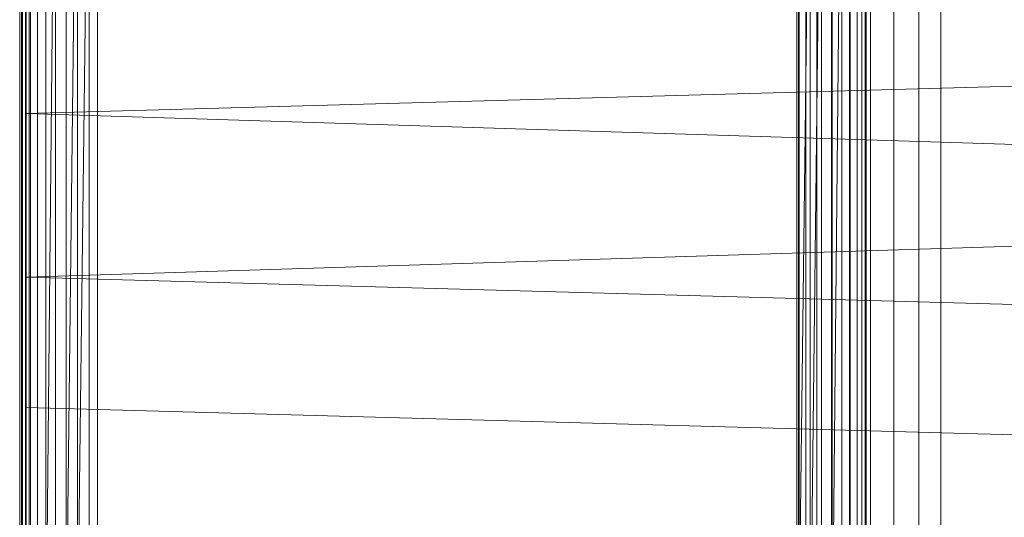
# Model space of a CAD drawing. Header units: metres. Extents: x 397.7 to 427.5, y 12.5 to 28.4.
# Tile 48 of 79: x 407.5527 to 407.7447, y 26.2484 to 26.3455. Entities that reach past the tile are written whole.
import ezdxf

# ---------------------------------------------------------------- set-up
doc = ezdxf.new("R2010")
doc.units = ezdxf.units.M
doc.layers.add('A-DETL-____-MBND', color=7, linetype='Continuous', lineweight=18)

# ---------------------------------------------------------------- blocks, each defined once
blk = doc.blocks.new('Family - Inodor P4-153813-07_CLI_AIGUA_P4')
at = {"layer": 'A-DETL-____-MBND', "color": 253, "true_color": 0xaaaaaa}
for p, q in [((0.00056, 0.01465), (0.00056, 0.38826)), ((0.00056, 0.01465), (0.00056, 0.38826)), ((0.16489, 0.38826), (0.16489, 0.01465)), ((0.16489, 0.38826), (0.16489, 0.01465)), ((0, 0.36417), (0, 0.03582)), ((0, 0.03582), (0, 0.36417)), ((0.00056, 0.36417), (0.00056, 0.03582)), ((0.00056, 0.03582), (0.00056, 0.36417)), ((0.15334, 0.36106), (0.15334, 0.04361)), ((0.15546, 0.36117), (0.15546, 0.04351)), ((0.15833, 0.36132), (0.15833, 0.04336)), ((0.16188, 0.3615), (0.16187, 0.04318)), ((0.16598, 0.36171), (0.16598, 0.04297)), ((0.17052, 0.36194), (0.17052, 0.04274)), ((0.17536, 0.36218), (0.17536, 0.04249)), ((0.17966, 0.04228), (0.17966, 0.3624)), ((0.15161, 0.36098), (0.15161, 0.0437)), ((0.15205, 0.361), (0.15205, 0.04368)), ((0.01521, 0.35403), (0.01521, 0.05064)), ((0.01521, 0.35403), (0.01521, 0.05064)), ((0.00036, 0.10805), (0.00036, 0.29485)), ((0.00036, 0.10805), (0.00036, 0.29485)), ((0.00056, 0.10805), (0.00056, 0.29485)), ((0.00056, 0.29485), (0.00056, 0.10805)), ((0.00056, 0.10805), (0.00056, 0.29485)), ((0.00116, 0.10805), (0.00116, 0.29485)), ((0.00116, 0.29485), (0.00116, 0.10805)), ((0.00116, 0.10805), (0.00116, 0.29485)), ((0.00213, 0.10805), (0.00213, 0.29485)), ((0.00213, 0.29485), (0.00213, 0.10805)), ((0.00213, 0.10805), (0.00213, 0.29485)), ((0.00345, 0.10805), (0.00345, 0.29485)), ((0.00345, 0.29485), (0.00345, 0.10805)), ((0.00345, 0.10805), (0.00345, 0.29485)), ((0.00508, 0.10805), (0.00508, 0.29485)), ((0.00508, 0.29485), (0.00508, 0.10805)), ((0.00696, 0.29485), (0.00508, 0.10805)), ((0.00508, 0.10805), (0.00508, 0.29485)), ((0.00508, 0.10805), (0.00696, 0.29485)), ((0.00696, 0.10805), (0.00696, 0.29485)), ((0.00696, 0.10805), (0.00696, 0.29485)), ((0.00696, 0.10805), (0.00696, 0.29485)), ((0.00904, 0.10805), (0.00904, 0.29485)), ((0.00904, 0.29485), (0.00904, 0.10805)), ((0.01126, 0.29485), (0.00904, 0.10805)), ((0.00904, 0.10805), (0.00904, 0.29485)), ((0.00904, 0.10805), (0.01126, 0.29485)), ((0.01126, 0.10805), (0.01126, 0.29485)), ((0.01354, 0.29485), (0.01126, 0.10805)), ((0.01126, 0.10805), (0.01126, 0.29485)), ((0.01126, 0.10805), (0.01126, 0.29485)), ((0.01126, 0.10805), (0.01354, 0.29485)), ((0.01354, 0.10805), (0.01354, 0.29485)), ((0.01354, 0.29485), (0.01354, 0.10805)), ((0.01354, 0.10805), (0.01354, 0.29485)), ((0.15191, 0.10805), (0.15191, 0.29485)), ((0.15191, 0.29485), (0.15191, 0.10805)), ((0.15419, 0.29485), (0.15191, 0.10805)), ((0.15191, 0.10805), (0.15191, 0.29485)), ((0.15191, 0.10805), (0.15419, 0.29485)), ((0.15419, 0.10805), (0.15419, 0.29485)), ((0.15641, 0.29485), (0.15419, 0.10805)), ((0.15419, 0.10805), (0.15419, 0.29485)), ((0.15419, 0.10805), (0.15419, 0.29485)), ((0.15419, 0.10805), (0.15641, 0.29485)), ((0.15641, 0.10805), (0.15641, 0.29485)), ((0.15641, 0.10805), (0.15641, 0.29485)), ((0.15641, 0.10805), (0.15641, 0.29485)), ((0.15849, 0.10805), (0.15849, 0.29485)), ((0.15849, 0.29485), (0.15849, 0.10805)), ((0.16037, 0.29485), (0.15849, 0.10805)), ((0.15849, 0.10805), (0.15849, 0.29485)), ((0.15849, 0.10805), (0.16037, 0.29485)), ((0.16037, 0.10805), (0.16037, 0.29485)), ((0.16037, 0.10805), (0.16037, 0.29485)), ((0.16037, 0.10805), (0.16037, 0.29485)), ((0.162, 0.10805), (0.162, 0.29485)), ((0.162, 0.29485), (0.162, 0.10805)), ((0.162, 0.10805), (0.162, 0.29485)), ((0.16332, 0.10805), (0.16332, 0.29485)), ((0.16332, 0.29485), (0.16332, 0.10805)), ((0.16332, 0.10805), (0.16332, 0.29485)), ((0.16429, 0.10805), (0.16429, 0.29485)), ((0.16429, 0.29485), (0.16429, 0.10805)), ((0.16429, 0.10805), (0.16429, 0.29485)), ((0.16489, 0.10805), (0.16489, 0.29485)), ((0.16489, 0.29485), (0.16489, 0.10805)), ((0.16489, 0.10805), (0.16489, 0.29485)), ((0.16509, 0.29485), (0.16509, 0.10805)), ((0.16509, 0.29485), (0.16509, 0.10805)), ((0.00127, 0.11722), (0.00127, 0.28262)), ((0.00127, 0.13284), (0.00127, 0.26701)), ((0.00127, 0.267), (0.00127, 0.13339)), ((0.00186, 0.26697), (0.00186, 0.13288)), ((0.00186, 0.13288), (0.00186, 0.26697)), ((0.00186, 0.13288), (0.00186, 0.26697)), ((0.00186, 0.13288), (0.00186, 0.26697)), ((0.00127, 0.2159), (0.00127, 0.24131)), ((0.51095, 0.22997), (0.00127, 0.2159)), ((0.51095, 0.19991), (0.00127, 0.2159)), ((0.00127, 0.18393), (0.00127, 0.2159)), ((0.51095, 0.19991), (0.00127, 0.18393)), ((0.51095, 0.16986), (0.00127, 0.18393)), ((0.00127, 0.15852), (0.00127, 0.18393)), ((0.51095, 0.14444), (0.00127, 0.15852)), ((0.00127, 0.13475), (0.00127, 0.15852))]:
    blk.add_line(p, q, dxfattribs=at)
blk = doc.blocks.new('LONDR55-XX_ZZ-ARQ-CAA-M3D-Londres55_ifc-1-07_CLI_AIGUA_P4')
at = {"layer": 'A-DETL-____-MBND', "color": 253, "lineweight": 18, "true_color": 0xaaaaaa}
blk.add_blockref('Family - Inodor P4-153813-07_CLI_AIGUA_P4', (407.55268, 26.11126), dxfattribs=at)

msp = doc.modelspace()

# ---------------------------------------------------------------- block references
at = {"lineweight": 5}
msp.add_blockref('LONDR55-XX_ZZ-ARQ-CAA-M3D-Londres55_ifc-1-07_CLI_AIGUA_P4', (0, 0), dxfattribs=at)

doc.saveas('drawing.dxf')
